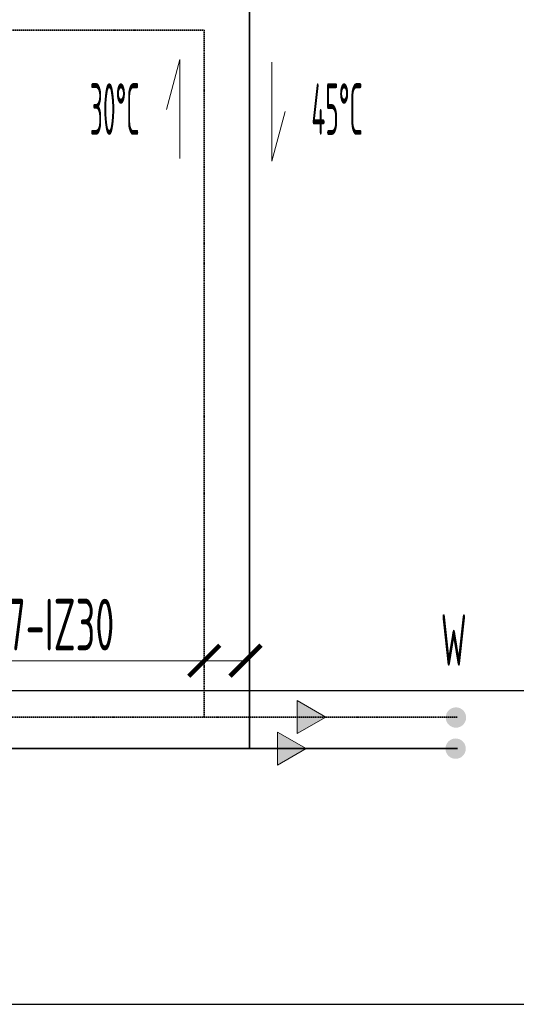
# Model space of a CAD drawing. Header units: millimetres. Extents: x 60394 to 199354, y 20895 to 166073.
# Tile 119 of 256: x 96177 to 97379, y 26195 to 28581. Entities that reach past the tile are written whole.
import ezdxf
from ezdxf.enums import TextEntityAlignment as Align

# ---------------------------------------------------------------- set-up
doc = ezdxf.new("R2010")
doc.units = ezdxf.units.MM
doc.linetypes.add('phl_thick', pattern=[0])
doc.linetypes.add('VERDECKT', pattern=[9.525, 6.35, -3.175])
for name, color, linetype, lineweight in [('JS_VYT_POPIS - OBECNĚ', 7, 'Continuous', 5), ('UT_KOTY - DIMENZE', 7, 'Continuous', 5), ('UT_POPIS - OBECNĚ', 7, 'Continuous', 5), ('UT_POTRUBI - PŘÍVOD', 1, 'Continuous', 35), ('UT_SCHÉMA_PŘÍVOD', 10, 'Continuous', 35), ('UT_SCHÉMA_ZPÁTEČKA', 172, 'VERDECKT', 35), ('VZT_50 POPIS - OBECNE', 7, 'Continuous', 5)]:
    doc.layers.add(name, color=color, linetype=linetype, lineweight=lineweight)
doc.styles.add('ISO 2.5', font='isocp.shx', dxfattribs={"width": 0.8, "height": 2.5})
doc.styles.add('ISOCP 2.5', font='isocp.shx', dxfattribs={"width": 0.6, "height": 2.5})
doc.styles.add('VZT_POPIS', font='isocp.shx', dxfattribs={"width": 0.6, "height": 125})

# ---------------------------------------------------------------- blocks, each defined once
blk = doc.blocks.new('_ArchTick')
at = {"color": 0, "linetype": 'ByBlock', "const_width": 0.15}
blk.add_lwpolyline([(-0.5, -0.5), (0.5, 0.5)], dxfattribs=at)

msp = doc.modelspace()

# ---------------------------------------------------------------- hatches: boundary and pattern name
at = {"layer": 'UT_SCHÉMA_PŘÍVOD'}
msp.add_hatch(color=256, dxfattribs=at).paths.add_polyline_path([(97256.6, 26814.7, -1), (97207.3, 26814.7, -1)])
at = {"layer": 'UT_SCHÉMA_ZPÁTEČKA', "ltscale": 0.3}
msp.add_hatch(color=256, dxfattribs=at).paths.add_polyline_path([(97208.1, 26890.1, 1), (97257.4, 26890.1, 1)])
at = {"layer": 'VZT_50 POPIS - OBECNE', "linetype": 'phl_thick'}
h = msp.add_hatch(color=256, dxfattribs=at)
h.dxf.hatch_style = 1
h.paths.add_polyline_path([(96848.5, 26931.1), (96917.8, 26891.1), (96848.5, 26851.1)])
h = msp.add_hatch(color=256, dxfattribs=at)
h.dxf.hatch_style = 1
h.paths.add_polyline_path([(96801, 26855), (96870.3, 26815), (96801, 26775)])

# ---------------------------------------------------------------- linework, layer by layer
for p, q in [((64740.6, 26955.4), (199354.4, 26955.4)), ((64740.6, 26195.4), (199354.4, 26195.4))]:
    msp.add_line(p, q)
at = {"layer": 'UT_KOTY - DIMENZE'}
for points in [[(95681.9, 27027.7), (96430.7, 27027.7)], [(96623.3, 27027.7), (96430.7, 27027.7)], [(96723.3, 27027.7), (96430.7, 27027.7)]]:
    msp.add_lwpolyline(points, dxfattribs=at)
at = {"layer": 'UT_POPIS - OBECNĚ'}
for p, q in [((96564.4, 28484.1), (96532, 28363.3)), ((96564.4, 28244.1), (96564.4, 28484.1)), ((96787.1, 28477.6), (96787.1, 28237.6)), ((96787.1, 28237.6), (96819.5, 28358.3))]:
    msp.add_line(p, q, dxfattribs=at)
at = {"layer": 'UT_POTRUBI - PŘÍVOD', "ltscale": 0.5}
msp.add_line((96733.3, 26815), (97236.1, 26815), dxfattribs=at)
at = {"layer": 'UT_SCHÉMA_PŘÍVOD'}
for p, q in [((96733.3, 26815), (96733.3, 28683.9)), ((75034.7, 26815), (96733.3, 26815))]:
    msp.add_line(p, q, dxfattribs=at)
at = {"layer": 'UT_SCHÉMA_ZPÁTEČKA', "ltscale": 0.5}
for p, q in [((95816.7, 28555.1), (96623.3, 28555.1)), ((96623.3, 26891.1), (96623.3, 28555.1)), ((75134.7, 26891.1), (96623.3, 26891.1)), ((96623.3, 26891.1), (97237.2, 26891.1))]:
    msp.add_line(p, q, dxfattribs=at)
at = {"layer": 'VZT_50 POPIS - OBECNE', "linetype": 'phl_thick'}
for p, q in [((96848.5, 26931.1), (96917.8, 26891.1)), ((96848.5, 26851.1), (96848.5, 26931.1)), ((96917.8, 26891.1), (96848.5, 26851.1)), ((96801, 26855), (96870.3, 26815)), ((96801, 26775), (96801, 26855)), ((96870.3, 26815), (96801, 26775))]:
    msp.add_line(p, q, dxfattribs=at)

# ---------------------------------------------------------------- block references
at = {"layer": 'UT_KOTY - DIMENZE', "xscale": 75, "yscale": 75, "zscale": 75}
for p in [(96623.3, 27027.7), (96723.3, 27027.7)]:
    msp.add_blockref('_ArchTick', p, dxfattribs=at)

# ---------------------------------------------------------------- texts
at = {"layer": 'JS_VYT_POPIS - OBECNĚ', "style": 'VZT_POPIS', "width": 0.5}
msp.add_text('W', height=125, dxfattribs=at).set_placement((97258.8, 27078), align=Align.MIDDLE_RIGHT)
at = {"layer": 'UT_KOTY - DIMENZE', "insert": (96405.7, 27177.7), "char_height": 125, "attachment_point": 3, "style": 'ISOCP 2.5'}
msp.add_mtext('PEX 32x4,7-IZ30', dxfattribs=at)
at = {"layer": 'UT_POPIS - OBECNĚ', "style": 'ISO 2.5', "width": 0.4}
for s, p in [('30°C', (96406.5, 28364.1)), ('45°C', (96944.9, 28364.1))]:
    msp.add_text(s, height=125, dxfattribs=at).set_placement(p, align=Align.MIDDLE_CENTER)

doc.saveas('drawing.dxf')
